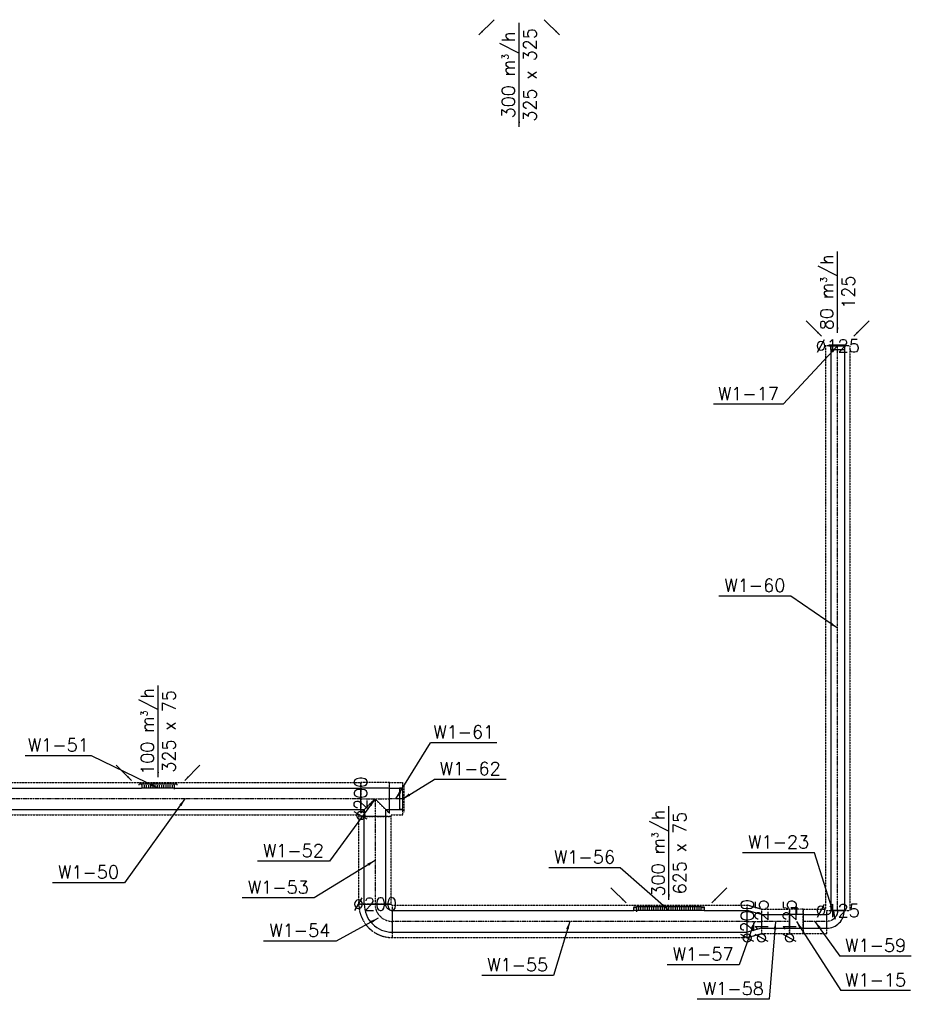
# Model space of a CAD drawing. Header units: millimetres. Extents: x -40063 to 512011, y 350190 to 687060.
# Tile 121 of 256: x 105900 to 114169, y 595982 to 605118. Entities that reach past the tile are written whole.
import ezdxf

# ---------------------------------------------------------------- set-up
doc = ezdxf.new("R2010")
doc.units = ezdxf.units.MM
doc.linetypes.add('DASHDOT', pattern=[1, 0.5, -0.25, 0, -0.25])
doc.linetypes.add('DASHED', pattern=[0.75, 0.5, -0.25])
doc.layers.get('0').update_dxf_attribs({"color": 8})
for name, color, linetype in [('FLUID-N1-120-ARRGR', 7, 'Continuous'), ('FLUID-W1', 7, 'Continuous'), ('FLUID-W1-120-ARRGR', 7, 'Continuous'), ('FLUID-W1-120-DIM', 7, 'Continuous'), ('FLUID-W1-120-NUM', 7, 'Continuous'), ('FLUID-W1-INS', 7, 'Continuous'), ('FLUID-W1-SYM', 7, 'Continuous')]:
    doc.layers.add(name, color=color, linetype=linetype)
doc.styles.add('FDBES', font='simplex.shx')
doc.dimstyles.new('FDBES', dxfattribs={"dimscale": 50, "dimtxt": 4, "dimasz": 2.5, "dimexe": 0.8, "dimexo": 2, "dimgap": 1, "dimtad": 1, "dimdsep": 46, "dimtxsty": 'FDBES', "dimcen": 2.5, "dimclrd": 4, "dimclre": 5, "dimadec": 0, "dimazin": 0, "dimtfac": 1, "dimtmove": 0, "dimatfit": 3, "dimfxl": 1, "dimarcsym": 0})

# ---------------------------------------------------------------- blocks, each defined once
blk = doc.blocks.new('*U16617')
at = {"color": 0, "linetype": 'ByBlock', "lineweight": -2}
for p, q in [((-81, 0, 7), (81, 0, 7)), ((79.4, 0), (-79.4, 0)), ((62.5, 0, -35), (-62.5, 0, -35)), ((62.5, 0, -35), (62.5, 0, 0)), ((81, 0), (79.4, 0)), ((81, 0, 0), (81, 0, 7)), ((-79.4, 0), (-81, 0)), ((-81, 0, 7), (-81, 0, 0)), ((-62.5, 0, 0), (-62.5, 0, -35))]:
    blk.add_line(p, q, dxfattribs=at)
at = {"color": 0, "linetype": 'ByBlock', "lineweight": -2, "extrusion": (0, -1, 0)}
blk.add_ellipse((0, 0, 7), major_axis=(-57.5, 0), ratio=0.052174, start_param=3.141593, end_param=4.712389, dxfattribs=at)
at = {"color": 0, "linetype": 'ByBlock', "lineweight": -2}
blk.add_open_spline([(0, 0, 10), (-0.9, 0, 10), (-2.6, 0, 10), (-5.2, 0, 10), (-7.7, 0, 10), (-10.3, 0, 10), (-12.8, 0, 9.9), (-15.3, 0, 9.9), (-17.8, 0, 9.9), (-20.2, 0, 9.8), (-22.6, 0, 9.8), (-24.9, 0, 9.7), (-27.2, 0, 9.6), (-29.5, 0, 9.6), (-31.7, 0, 9.5), (-33.8, 0, 9.4), (-35.8, 0, 9.3), (-37.8, 0, 9.3), (-39.7, 0, 9.2), (-41.5, 0, 9.1), (-43.3, 0, 9), (-44.9, 0, 8.9), (-46.5, 0, 8.8), (-48, 0, 8.7), (-49.3, 0, 8.5), (-50.6, 0, 8.4), (-51.8, 0, 8.3), (-52.8, 0, 8.2), (-53.8, 0, 8.1), (-54.7, 0, 7.9), (-55.4, 0, 7.8), (-56, 0, 7.7), (-56.5, 0, 7.6), (-57, 0, 7.4), (-57.2, 0, 7.3), (-57.4, 0, 7.2), (-57.5, 0, 7), (-57.5, 0, 7)], degree=3, knots=[0, 0, 0, 0, 2.58008, 5.154315, 7.718812, 10.267727, 12.795215, 15.298361, 17.769367, 20.20532, 22.601352, 24.951621, 27.251262, 29.496386, 31.68213, 33.804609, 35.859939, 37.842286, 39.748748, 41.576424, 43.319493, 44.977015, 46.543182, 48.017069, 49.39484, 50.673649, 51.851647, 52.925075, 53.894103, 54.75606, 55.509365, 56.152634, 56.686752, 57.112354, 57.429987, 57.649667, 57.796074, 57.796074, 57.796074, 57.796074], dxfattribs=at)
blk = doc.blocks.new('*U16616')
at = {"color": 1, "linetype": 'Continuous', "lineweight": -2}
for p, q in [((-2620, 62.5), (-2620, 0)), ((-2620, 0), (-2620, -62.5)), ((2620, 0), (2620, 62.5)), ((2620, -62.5), (2620, 0))]:
    blk.add_line(p, q, dxfattribs=at)
at = {"color": 0, "linetype": 'ByBlock', "lineweight": -2}
for p, q in [((2620, 62.5), (-2620, 62.5)), ((2620, -62.5), (-2620, -62.5))]:
    blk.add_line(p, q, dxfattribs=at)
at = {"layer": 'FLUID-W1-INS', "color": 1, "linetype": 'DASHED', "lineweight": -3}
for p, q in [((-2620, 100), (-2620, 62.5)), ((2620, 112.5), (-2607.6, 112.5)), ((2620, 62.5), (2620, 112.5)), ((-2620, -62.5), (-2620, -112.5)), ((2620, -112.5), (2620, -62.5)), ((2620, -112.5), (-2620, -112.5))]:
    blk.add_line(p, q, dxfattribs=at)
at = {"layer": 'FLUID-W1-SYM', "color": 1, "linetype": 'DASHDOT', "lineweight": -3}
blk.add_line((-2620, 0), (2620, 0), dxfattribs=at)
blk = doc.blocks.new('*U16615')
at = {"color": 1, "linetype": 'Continuous', "lineweight": -2}
for p, q in [((81.2, 81.2), (81.2, 80)), ((81.2, 80), (81.2, 24.9)), ((81.2, 18.8), (81.2, -42.5)), ((-81.2, -81.2), (-80, -81.2)), ((-80, -81.2), (42.5, -81.2)), ((42.5, -81.2), (43.8, -81.2)), ((81.2, -42.5), (81.2, -43.8))]:
    blk.add_line(p, q, dxfattribs=at)
at = {"color": 0, "linetype": 'ByBlock', "lineweight": -2}
blk.add_ellipse((81.2, -81.2), major_axis=(0, 162.5), ratio=1, start_param=0, end_param=1.570801, dxfattribs=at)
at = {"color": 0, "linetype": 'ByBlock', "lineweight": -2, "extrusion": (1.22464e-16, 7.8266e-22, -1)}
blk.add_ellipse((81.2, -81.2), major_axis=(-37.5, 0), ratio=1, start_param=0, end_param=1.570815, dxfattribs=at)
at = {"layer": 'FLUID-W1-SYM', "color": 1, "linetype": 'DASHDOT', "lineweight": -3, "extrusion": (1.22465e-16, 1.49976e-32, -1)}
blk.add_ellipse((81.2, -81.2), major_axis=(-100, 0), ratio=1, start_param=0, end_param=1.570796, dxfattribs=at)
blk = doc.blocks.new('*U16614')
at = {"color": 1, "linetype": 'Continuous', "lineweight": -2}
for p, q in [((-110, 62.5), (-110, 61.3)), ((110, 0), (110, 62.5)), ((-110, 0), (-110, -62.5)), ((110, -62.5), (110, 0))]:
    blk.add_line(p, q, dxfattribs=at)
at = {"color": 0, "linetype": 'ByBlock', "lineweight": -2}
for p, q in [((110, 62.5), (-110, 62.5)), ((110, -62.5), (-110, -62.5))]:
    blk.add_line(p, q, dxfattribs=at)
at = {"layer": 'FLUID-W1-INS', "color": 1, "linetype": 'DASHED', "lineweight": -3}
for p, q in [((-110, 112.5), (-110, 62.5)), ((110, 112.5), (-110, 112.5)), ((110, 62.5), (110, 112.5)), ((-110, 61.3), (-110, 0)), ((-110, -62.5), (-110, -100.1)), ((110, -112.5), (110, -62.5)), ((110, -112.5), (-97.5, -112.5))]:
    blk.add_line(p, q, dxfattribs=at)
at = {"layer": 'FLUID-W1-SYM', "color": 1, "linetype": 'DASHDOT', "lineweight": -3}
blk.add_line((-110, 0), (110, 0), dxfattribs=at)
blk = doc.blocks.new('*U16613')
at = {"color": 0, "linetype": 'ByBlock', "lineweight": -2}
for p, q in [((62.5, 0, -62.5), (-62.5, 0, -62.5)), ((-1.2, 0, 125), (51.8, 0, 125)), ((4, 0, 127.5), (4, 0, 62.5)), ((4, 0, 62.5), (62.5, 0, 62.5)), ((-62.5, 0, 62.5), (-4, 0, 62.5)), ((-10.1, 0, 125), (-1.2, 0, 125)), ((-4, 0, 127.5), (3.9, 0, 127.5)), ((-4, 0, 62.5), (-4, 0, 127.5)), ((4, 0, 112.5), (-4, 0, 112.5)), ((3.9, 0, 127.5), (4, 0, 127.5))]:
    blk.add_line(p, q, dxfattribs=at)
at = {"color": 1, "linetype": 'Continuous', "lineweight": -2}
for p, q in [((62.5, 0, 34.7), (62.5, 0, 12.2)), ((62.5, 0), (62.5, 0, -23.9)), ((62.5, 0, -29.6), (62.5, 0, -34.7))]:
    blk.add_line(p, q, dxfattribs=at)
at = {"layer": 'FLUID-W1-INS', "color": 1, "linetype": 'DASHED', "lineweight": -3}
for p, q in [((62.5, 0, -112.5), (-62.5, 0, -112.5)), ((4, 0, 112.5), (31.2, 0, 112.5)), ((31.2, 0, 112.5), (62.5, 0, 112.5)), ((62.5, 0, 112.5), (62.5, 0, 34.7)), ((62.5, 0, 12.2), (62.5, 0)), ((62.5, 0, -23.9), (62.5, 0, -29.6)), ((62.5, 0, -34.7), (62.5, 0, -112.5)), ((-62.5, 0, 112.5), (-31.3, 0, 112.5)), ((-62.5, 0, -112.5), (-62.5, 0, 112.5)), ((-31.3, 0, 112.5), (-4, 0, 112.5))]:
    blk.add_line(p, q, dxfattribs=at)
blk = doc.blocks.new('*U16612')
at = {"color": 0, "linetype": 'ByBlock', "lineweight": -2}
for p, q in [((130, 62.5), (-130, 62.5)), ((130, -62.5), (-130, -62.5))]:
    blk.add_line(p, q, dxfattribs=at)
at = {"color": 1, "linetype": 'Continuous', "lineweight": -2}
for p, q in [((-130, -62.5), (-130, 0)), ((130, 62.5), (130, 0)), ((130, 0), (130, -62.5))]:
    blk.add_line(p, q, dxfattribs=at)
at = {"layer": 'FLUID-W1-INS', "color": 1, "linetype": 'DASHED', "lineweight": -3}
for p, q in [((-130, 0), (-130, 112.5)), ((130, 112.5), (-130, 112.5)), ((130, 112.5), (130, 112.5)), ((130, 93.5), (130, 62.5)), ((-130, -112.5), (-130, -62.5)), ((130, -62.5), (130, -93.5)), ((130, -112.5), (-130, -112.5)), ((130, -112.5), (130, -112.5))]:
    blk.add_line(p, q, dxfattribs=at)
at = {"layer": 'FLUID-W1-SYM', "color": 1, "linetype": 'DASHDOT', "lineweight": -3}
blk.add_line((-130, 0), (130, 0), dxfattribs=at)
blk = doc.blocks.new('*U16611')
at = {"color": 1, "linetype": 'Continuous', "lineweight": -2}
for p, q in [((-66.5, 0, -18.7), (-66.5, 0, 9.4)), ((-66.5, 0, -100), (-66.5, 0, -99.8)), ((66.5, 0, -62.4), (66.5, 0, -62.5)), ((66.5, 0, 62.5), (66.5, 0, 62.4)), ((66.5, 0, 62.5), (66.5, 0, 62.5)), ((-66.5, 0, 100), (-66.5, 0, 100)), ((-66.5, 0, 99.8), (-66.5, 0, 99.9)), ((-66.5, 0, 99.9), (-66.5, 0, 100)), ((-66.5, 0, 100), (-66.5, 0, 100))]:
    blk.add_line(p, q, dxfattribs=at)
at = {"color": 0, "linetype": 'ByBlock', "lineweight": -2}
for p, q in [((66.5, 0, 62.5), (-66.5, 0, 100)), ((66.5, 0, -62.5), (-66.5, 0, -100))]:
    blk.add_line(p, q, dxfattribs=at)
at = {"layer": 'FLUID-W1-INS', "color": 1, "linetype": 'DASHED', "lineweight": -3}
for p, q in [((-66.5, 0, -150), (-66.5, 0, -149.6)), ((-66.5, 0, -149.6), (-66.5, 0, -100)), ((-66.5, 0, -99.8), (-66.5, 0, -18.7)), ((-66.5, 0, 9.4), (-66.5, 0, 99.8)), ((66.5, 0, 112.5), (-66.5, 0, 150)), ((-66.5, 0, -150), (66.5, 0, -112.5)), ((66.5, 0, 112.5), (66.5, 0, 112.2)), ((66.5, 0, -112.2), (66.5, 0, -112.5)), ((66.5, 0, 112.2), (66.5, 0, 62.5)), ((66.5, 0, 62.4), (66.5, 0, -62.4)), ((66.5, 0, -62.5), (66.5, 0, -112.2)), ((-66.5, 0, 149.6), (-66.5, 0, 149.9)), ((-66.5, 0, 100), (-66.5, 0, 149.6))]:
    blk.add_line(p, q, dxfattribs=at)
at = {"layer": 'FLUID-W1-SYM', "color": 1, "linetype": 'DASHDOT', "lineweight": -3}
for q in [(66.5, 0), (-66.5, 0)]:
    blk.add_line((-66.5, 0), q, dxfattribs=at)
blk = doc.blocks.new('*U16610')
at = {"color": 1, "linetype": 'Continuous', "lineweight": -2}
for p, q in [((-1646, 97.3), (-1646, 100)), ((1646, 100), (1646, 0)), ((1646, 0), (1646, -100)), ((-1646, -99.8), (-1646, -97.3)), ((-1646, -100), (-1646, -99.8))]:
    blk.add_line(p, q, dxfattribs=at)
at = {"color": 0, "linetype": 'ByBlock', "lineweight": -2}
for p, q in [((-1246, 100), (-1646, 100)), ((1646, 100), (-594, 100)), ((1646, -100), (-1646, -100))]:
    blk.add_line(p, q, dxfattribs=at)
at = {"layer": 'FLUID-W1-INS', "color": 1, "linetype": 'DASHED', "lineweight": -3}
for p, q in [((-1646, 100), (-1646, 150)), ((1646, 150), (-1646, 150)), ((-1646, 0), (-1646, 97.3)), ((1646, 150), (1646, 100)), ((-1646, -97.3), (-1646, 0)), ((-1646, -150), (-1646, -100)), ((1646, -150), (-1646, -150)), ((1646, -100), (1646, -150))]:
    blk.add_line(p, q, dxfattribs=at)
at = {"layer": 'FLUID-W1-SYM', "color": 1, "linetype": 'DASHDOT', "lineweight": -3}
blk.add_line((-1646, 0), (1646, 0), dxfattribs=at)
blk = doc.blocks.new('*U16609')
at = {"color": 1, "linetype": 'Continuous', "lineweight": -2}
for p, q in [((130, 128.1), (130, 130)), ((130, -70), (130, -68.1))]:
    blk.add_line(p, q, dxfattribs=at)
at = {"color": 0, "linetype": 'ByBlock', "lineweight": -2, "extrusion": (3.19524e-23, 8.31245e-30, -1)}
blk.add_ellipse((130, -130), major_axis=(-260, 0), ratio=1, start_param=0, end_param=1.570797, dxfattribs=at)
at = {"color": 0, "linetype": 'ByBlock', "lineweight": -2}
blk.add_ellipse((130, -130), major_axis=(0, 60), ratio=1, start_param=0, end_param=1.570798, dxfattribs=at)
at = {"layer": 'FLUID-W1-INS', "color": 1, "linetype": 'DASHED', "lineweight": -3}
for p, q in [((130, 130), (130, 180)), ((130, -68.1), (130, 128.1)), ((130, -120), (130, -70)), ((120, -130), (-180, -130))]:
    blk.add_line(p, q, dxfattribs=at)
at = {"layer": 'FLUID-W1-INS', "color": 1, "linetype": 'DASHED', "lineweight": -3, "extrusion": (5.00995e-23, 2.05361e-29, -1)}
blk.add_ellipse((130, -130), major_axis=(-310, 0), ratio=1, start_param=0, end_param=1.570797, dxfattribs=at)
at = {"layer": 'FLUID-W1-INS', "color": 1, "linetype": 'DASHED', "lineweight": -3}
blk.add_ellipse((130, -130), major_axis=(0, 10), ratio=1, start_param=0, end_param=1.570811, dxfattribs=at)
at = {"layer": 'FLUID-W1-SYM', "color": 1, "linetype": 'DASHDOT', "lineweight": -3, "extrusion": (8.91048e-29, 6.48432e-41, -1)}
blk.add_ellipse((130, -130), major_axis=(-160, 0), ratio=1, start_param=0, end_param=1.570796, dxfattribs=at)
blk = doc.blocks.new('*U15457')
at = {"color": 1, "linetype": 'Continuous', "lineweight": -2}
for p, q in [((-406, 100), (-406, 0)), ((406, 0), (406, 100)), ((-406, 0), (-406, -100)), ((406, -100), (406, 0))]:
    blk.add_line(p, q, dxfattribs=at)
at = {"color": 0, "linetype": 'ByBlock', "lineweight": -2}
for p, q in [((406, 100), (-406, 100)), ((406, -100), (-406, -100))]:
    blk.add_line(p, q, dxfattribs=at)
at = {"layer": 'FLUID-W1-INS', "color": 1, "linetype": 'DASHED', "lineweight": -3}
for p, q in [((-406, 150), (-406, 100)), ((406, 150), (-406, 150)), ((406, 100), (406, 150)), ((-406, -100), (-406, -150)), ((406, -150), (-406, -150)), ((406, -150), (406, -100))]:
    blk.add_line(p, q, dxfattribs=at)
at = {"layer": 'FLUID-W1-SYM', "color": 1, "linetype": 'DASHDOT', "lineweight": -3}
blk.add_line((-406, 0), (406, 0), dxfattribs=at)
blk = doc.blocks.new('*U16608')
at = {"color": 0, "linetype": 'ByBlock', "lineweight": -2}
for p, q in [((-326, 0), (-326, -28)), ((-300, 0), (-326, 0)), ((-305, 4.2), (-294, 5.1)), ((-305, 0), (-305, 4.2)), ((-300, -28), (-300, 0)), ((300, 0), (-300, 0)), ((-280, 0), (-280, -28)), ((-260, 0), (-260, -28)), ((-240, 0), (-240, -28)), ((-220, 0), (-220, -28)), ((-200, 0), (-200, -28)), ((-180, 0), (-180, -28)), ((-160, 0), (-160, -28)), ((-140, 0), (-140, -28)), ((-120, 0), (-120, -28)), ((-100, 0), (-100, -28)), ((-80, 0), (-80, -28)), ((-60, 0), (-60, -28)), ((-40, 0), (-40, -28)), ((-20, 0), (-20, -28)), ((0, 0), (0, -28)), ((20, 0), (20, -28)), ((40, 0), (40, -28)), ((60, 0), (60, -28)), ((80, 0), (80, -28)), ((100, 0), (100, -28)), ((120, 0), (120, -28)), ((140, 0), (140, -28)), ((160, 0), (160, -28)), ((180, 0), (180, -28)), ((200, 0), (200, -28)), ((220, 0), (220, -28)), ((240, 0), (240, -28)), ((260, 0), (260, -28)), ((280, 0), (280, -28)), ((300, 0), (300, -28)), ((326, 0), (300, 0)), ((326, -28), (326, 0)), ((-326, -28), (-300, -28)), ((-326, -36.5), (-326, -28)), ((-326, -36.5), (-300, -36.5)), ((-300, -34.5), (-300, -28)), ((-300, -36.5), (-300, -34.5)), ((300, -34.5), (-300, -34.5)), ((300, -28), (326, -28)), ((300, -34.5), (300, -28)), ((300, -36.5), (300, -34.5)), ((300, -36.5), (326, -36.5)), ((326, -36.5), (326, -28))]:
    blk.add_line(p, q, dxfattribs=at)
blk = doc.blocks.new('*U16607')
at = {"color": 1, "linetype": 'Continuous', "lineweight": -2}
for p, q in [((-1630.5, 0), (-1630.5, 100)), ((1630.5, 100), (1630.5, 0)), ((-1630.5, -100), (-1630.5, 0)), ((1630.5, 0), (1630.5, -100))]:
    blk.add_line(p, q, dxfattribs=at)
at = {"color": 0, "linetype": 'ByBlock', "lineweight": -2}
for p, q in [((94.2, 100), (-1630.5, 100)), ((1630.2, 100), (404.2, 100)), ((1630.2, -100), (-1630.5, -100))]:
    blk.add_line(p, q, dxfattribs=at)
at = {"layer": 'FLUID-W1-INS', "color": 1, "linetype": 'DASHED', "lineweight": -3}
for p, q in [((-1630.5, 100), (-1630.5, 150)), ((1630.2, 150), (-1630.5, 150)), ((1630.5, 150), (1630.5, 100)), ((-1630.5, -132.2), (-1630.5, -100)), ((1630.2, -150), (-1612.8, -150)), ((1630.5, -100), (1630.5, -150))]:
    blk.add_line(p, q, dxfattribs=at)
at = {"layer": 'FLUID-W1-SYM', "color": 1, "linetype": 'DASHDOT', "lineweight": -3}
for q in [(1630.5, 0), (-1612.8, 0)]:
    blk.add_line((-1630.5, 0), q, dxfattribs=at)
blk = doc.blocks.new('*U16606')
at = {"color": 0, "linetype": 'ByBlock', "lineweight": -2}
for p, q in [((-144.5, 5), (-155, 4.2)), ((-155, 4.2), (-155, 0)), ((-155, 0), (155, 0)), ((-150, -28), (-150, 0)), ((-130, -28), (-130, 0)), ((-110, -28), (-110, 0)), ((-90, -28), (-90, 0)), ((-70, -28), (-70, 0)), ((-50, -28), (-50, 0)), ((-30, -28), (-30, 0)), ((-10, -28), (-10, 0)), ((10, -28), (10, 0)), ((30, -28), (30, 0)), ((50, -28), (50, 0)), ((70, -28), (70, 0)), ((90, -28), (90, 0)), ((110, -28), (110, 0)), ((130, -28), (130, 0)), ((150, -28), (150, 0)), ((-176, -28), (-176, -36.5)), ((-176, -36.5), (-150, -36.5)), ((-150, -28), (-150, -34.5)), ((-150, -34.5), (-150, -36.5)), ((-150, -34.5), (150, -34.5)), ((150, -28), (150, -34.5)), ((150, -34.5), (150, -36.5)), ((150, -36.5), (176, -36.5)), ((176, -28), (176, -36.5))]:
    blk.add_line(p, q, dxfattribs=at)
blk = doc.blocks.new('*U16558')
at = {"color": 0, "linetype": 'ByBlock', "lineweight": -2}
for p, q in [((-132.5, 100), (-100, 100)), ((-100, 100), (-100, 165)), ((100, 165), (100, 100)), ((100, 100), (132.5, 100)), ((132.5, -100), (-132.5, -100))]:
    blk.add_line(p, q, dxfattribs=at)
at = {"layer": 'FLUID-W1-INS', "color": 1, "linetype": 'DASHED', "lineweight": -3}
for p, q in [((-150, 150), (-150, 165)), ((-150, 165), (150, 165)), ((-132.5, -150), (-132.5, 132.5)), ((0, 0), (-132.5, 132.5)), ((132.5, 132.5), (0, 0)), ((132.5, 132.5), (132.5, -150)), ((150, 165), (150, 150)), ((132.5, -150), (-132.5, -150))]:
    blk.add_line(p, q, dxfattribs=at)
at = {"layer": 'FLUID-W1-SYM', "color": 1, "linetype": 'DASHDOT', "lineweight": -3}
for p, q in [((0, 0), (0, 165)), ((-132.5, 0), (132.5, 0)), ((-132.5, 0), (-132.2, 0)), ((132.2, 0), (132.5, 0))]:
    blk.add_line(p, q, dxfattribs=at)
blk = doc.blocks.new('*U16557')
at = {"color": 1, "linetype": 'Continuous', "lineweight": -2}
for p, q in [((-62, 0), (-62, 100)), ((62, 100), (62, 0)), ((-62, -100), (-62, 0)), ((62, 0), (62, -100))]:
    blk.add_line(p, q, dxfattribs=at)
at = {"color": 0, "linetype": 'ByBlock', "lineweight": -2}
for p, q in [((62, 100), (-62, 100)), ((62, -100), (-62, -100))]:
    blk.add_line(p, q, dxfattribs=at)
at = {"layer": 'FLUID-W1-INS', "color": 1, "linetype": 'DASHED', "lineweight": -3}
for p, q in [((-62, 100), (-62, 150)), ((62, 150), (-62, 150)), ((62, 150), (62, 100)), ((-62, -150), (-62, -100)), ((44.2, -150), (-62, -150)), ((62, -100), (62, -132.2))]:
    blk.add_line(p, q, dxfattribs=at)
at = {"layer": 'FLUID-W1-SYM', "color": 1, "linetype": 'DASHDOT', "lineweight": -3}
for p in [(-62, 0), (44.2, 0)]:
    blk.add_line(p, (62, 0), dxfattribs=at)
blk = doc.blocks.new('*U16556')
at = {"color": 1, "linetype": 'Continuous', "lineweight": -2}
for p, q in [((-30, 100), (-30, 98.1)), ((-30, 98.1), (-30, 0)), ((-30, 0), (-30, -98.1)), ((-30, -98.1), (-30, -100))]:
    blk.add_line(p, q, dxfattribs=at)
at = {"color": 0, "linetype": 'ByBlock', "lineweight": -2}
for p, q in [((0, 100), (-30, 100)), ((0, -100), (-30, -100))]:
    blk.add_line(p, q, dxfattribs=at)
at = {"layer": 'FLUID-W1-INS', "color": 1, "linetype": 'DASHED', "lineweight": -3}
for p, q in [((15, 125), (0, 125)), ((15, 0), (15, 125)), ((15, -125), (15, 0)), ((15, -125), (0, -125))]:
    blk.add_line(p, q, dxfattribs=at)
blk = doc.blocks.new('*U15772')
at = {"color": 7, "insert": (0, 377.1), "char_height": 120, "attachment_point": 5, "rotation": 90, "style": 'FDBES'}
blk.add_mtext('80 m{\\A2;\\H0.5x;3}/h\\P125', dxfattribs=at)
at = {"color": 7}
blk.add_leader([(0, 0), (0, 754.3)], dimstyle='FDBES', override={"dimscale": 20, "dimclrd": 7}, dxfattribs=at)
blk = doc.blocks.new('*U15773')
at = {"color": 7}
blk.add_leader([(0, 0), (-141.4, 141.4)], dimstyle='FDBES', override={"dimscale": 20, "dimclrd": 7}, dxfattribs=at)
blk = doc.blocks.new('*U15774')
at = {"color": 7}
blk.add_leader([(0, 0), (141.4, 141.4)], dimstyle='FDBES', override={"dimscale": 20, "dimclrd": 7}, dxfattribs=at)
blk = doc.blocks.new('*U15787')
at = {"color": 7, "insert": (0, -434.3), "char_height": 120, "attachment_point": 5, "rotation": 270, "style": 'FDBES'}
blk.add_mtext('300 m{\\A2;\\H0.5x;3}/h\\P625 x 75', dxfattribs=at)
at = {"color": 7}
blk.add_leader([(0, 0), (0, -868.6)], dimstyle='FDBES', override={"dimscale": 20, "dimclrd": 7}, dxfattribs=at)
blk = doc.blocks.new('*U15788')
at = {"color": 7}
blk.add_leader([(0, 0), (141.4, -141.4)], dimstyle='FDBES', override={"dimscale": 20, "dimclrd": 7}, dxfattribs=at)
blk = doc.blocks.new('*U15789')
at = {"color": 7}
blk.add_leader([(0, 0), (-141.4, -141.4)], dimstyle='FDBES', override={"dimscale": 20, "dimclrd": 7}, dxfattribs=at)
blk = doc.blocks.new('*U15799')
at = {"color": 7, "insert": (0, -425.7), "char_height": 120, "attachment_point": 5, "rotation": 270, "style": 'FDBES'}
blk.add_mtext('100 m{\\A2;\\H0.5x;3}/h\\P325 x 75', dxfattribs=at)
at = {"color": 7}
blk.add_leader([(0, 0), (0, -851.4)], dimstyle='FDBES', override={"dimscale": 20, "dimclrd": 7}, dxfattribs=at)
blk = doc.blocks.new('*U15800')
at = {"color": 7}
blk.add_leader([(0, 0), (141.4, -141.4)], dimstyle='FDBES', override={"dimscale": 20, "dimclrd": 7}, dxfattribs=at)
blk = doc.blocks.new('*U15801')
at = {"color": 7}
blk.add_leader([(0, 0), (-141.4, -141.4)], dimstyle='FDBES', override={"dimscale": 20, "dimclrd": 7}, dxfattribs=at)
blk = doc.blocks.new('*U15902')
at = {"color": 7, "insert": (0, -482.9), "char_height": 120, "attachment_point": 5, "rotation": 90, "style": 'FDBES'}
blk.add_mtext('300 m{\\A2;\\H0.5x;3}/h\\P325 x 325', dxfattribs=at)
at = {"color": 7}
blk.add_leader([(0, -965.7), (0, 0)], dimstyle='FDBES', override={"dimscale": 20, "dimclrd": 7}, dxfattribs=at)
blk = doc.blocks.new('*U15903')
at = {"color": 7}
blk.add_leader([(141.4, -141.4), (0, 0)], dimstyle='FDBES', override={"dimscale": 20, "dimclrd": 7}, dxfattribs=at)
blk = doc.blocks.new('*U15904')
at = {"color": 7}
blk.add_leader([(-141.4, -141.4), (0, 0)], dimstyle='FDBES', override={"dimscale": 20, "dimclrd": 7}, dxfattribs=at)
blk = doc.blocks.new('*U16234')
at = {"color": 7}
blk.add_line((-560.8, -779.9), (-1228.3, -779.9), dxfattribs=at)
at = {"color": 7, "insert": (-894.5, -779.9), "char_height": 120, "attachment_point": 5, "style": 'FDBES'}
blk.add_mtext('W1-50\\P ', dxfattribs=at)
at = {"color": 7}
blk.add_leader([(0, 0), (-560.8, -779.9)], dimstyle='FDBES', override={"dimscale": 30, "dimclrd": 7, "dimclre": 7}, dxfattribs=at)
blk = doc.blocks.new('*U16235')
at = {"color": 7}
blk.add_line((-617.3, 300.1), (-1233.3, 300.1), dxfattribs=at)
at = {"color": 7, "insert": (-925.3, 300.1), "char_height": 120, "attachment_point": 5, "style": 'FDBES'}
blk.add_mtext('W1-51\\P ', dxfattribs=at)
at = {"color": 7}
blk.add_leader([(0, 0), (-617.3, 300.1)], dimstyle='FDBES', override={"dimscale": 30, "dimclrd": 7, "dimclre": 7}, dxfattribs=at)
blk = doc.blocks.new('*U16236')
at = {"color": 7}
blk.add_line((-423.6, -579.9), (-1091, -579.9), dxfattribs=at)
at = {"color": 7, "insert": (-757.3, -579.9), "char_height": 120, "attachment_point": 5, "style": 'FDBES'}
blk.add_mtext('W1-52\\P ', dxfattribs=at)
at = {"color": 7}
blk.add_leader([(0, 0), (-423.6, -579.9)], dimstyle='FDBES', override={"dimscale": 30, "dimclrd": 7, "dimclre": 7}, dxfattribs=at)
blk = doc.blocks.new('*U16237')
at = {"color": 7}
blk.add_line((-563.6, -348.8), (-1231, -348.8), dxfattribs=at)
at = {"color": 7, "insert": (-897.3, -348.8), "char_height": 120, "attachment_point": 5, "style": 'FDBES'}
blk.add_mtext('W1-53\\P ', dxfattribs=at)
at = {"color": 7}
blk.add_leader([(0, 0), (-563.6, -348.8)], dimstyle='FDBES', override={"dimscale": 30, "dimclrd": 7, "dimclre": 7}, dxfattribs=at)
blk = doc.blocks.new('*U16238')
at = {"color": 7}
blk.add_line((-390.7, -212.7), (-1063.9, -212.7), dxfattribs=at)
at = {"color": 7, "insert": (-727.3, -212.7), "char_height": 120, "attachment_point": 5, "style": 'FDBES'}
blk.add_mtext('W1-54\\P ', dxfattribs=at)
at = {"color": 7}
blk.add_leader([(0, 0), (-390.7, -212.7)], dimstyle='FDBES', override={"dimscale": 30, "dimclrd": 7, "dimclre": 7}, dxfattribs=at)
blk = doc.blocks.new('*U16239')
at = {"color": 7}
blk.add_line((-149.6, -502.7), (-817, -502.7), dxfattribs=at)
at = {"color": 7, "insert": (-483.3, -502.7), "char_height": 120, "attachment_point": 5, "style": 'FDBES'}
blk.add_mtext('W1-55\\P ', dxfattribs=at)
at = {"color": 7}
blk.add_leader([(0, 0), (-149.6, -502.7)], dimstyle='FDBES', override={"dimscale": 30, "dimclrd": 7, "dimclre": 7}, dxfattribs=at)
blk = doc.blocks.new('*U16240')
at = {"color": 7}
blk.add_line((-452.4, 397.3), (-1114.1, 397.3), dxfattribs=at)
at = {"color": 7, "insert": (-783.3, 397.3), "char_height": 120, "attachment_point": 5, "style": 'FDBES'}
blk.add_mtext('W1-56\\P ', dxfattribs=at)
at = {"color": 7}
blk.add_leader([(0, 0), (-452.4, 397.3)], dimstyle='FDBES', override={"dimscale": 30, "dimclrd": 7, "dimclre": 7}, dxfattribs=at)
blk = doc.blocks.new('*U16241')
at = {"color": 7}
blk.add_line((-142, -402.7), (-809.5, -402.7), dxfattribs=at)
at = {"color": 7, "insert": (-475.8, -402.7), "char_height": 120, "attachment_point": 5, "style": 'FDBES'}
blk.add_mtext('W1-57\\P ', dxfattribs=at)
at = {"color": 7}
blk.add_leader([(0, 0), (-142, -402.7)], dimstyle='FDBES', override={"dimscale": 30, "dimclrd": 7, "dimclre": 7}, dxfattribs=at)
blk = doc.blocks.new('*U16242')
at = {"color": 7}
blk.add_line((-58.5, -722.7), (-726, -722.7), dxfattribs=at)
at = {"color": 7, "insert": (-392.3, -722.7), "char_height": 120, "attachment_point": 5, "style": 'FDBES'}
blk.add_mtext('W1-58\\P ', dxfattribs=at)
at = {"color": 7}
blk.add_leader([(0, 0), (-58.5, -722.7)], dimstyle='FDBES', override={"dimscale": 30, "dimclrd": 7, "dimclre": 7}, dxfattribs=at)
blk = doc.blocks.new('*U16243')
at = {"color": 7}
blk.add_line((1057.5, -642.7), (413, -642.7), dxfattribs=at)
at = {"color": 7, "insert": (735.2, -642.7), "char_height": 120, "attachment_point": 5, "style": 'FDBES'}
blk.add_mtext('W1-15\\P ', dxfattribs=at)
at = {"color": 7}
blk.add_leader([(0, 0), (413, -642.7)], dimstyle='FDBES', override={"dimscale": 30, "dimclrd": 7, "dimclre": 7}, dxfattribs=at)
blk = doc.blocks.new('*U16244')
at = {"color": 7}
blk.add_line((893.6, -322.7), (231.9, -322.7), dxfattribs=at)
at = {"color": 7, "insert": (562.7, -322.7), "char_height": 120, "attachment_point": 5, "style": 'FDBES'}
blk.add_mtext('W1-59\\P ', dxfattribs=at)
at = {"color": 7}
blk.add_leader([(0, 0), (231.9, -322.7)], dimstyle='FDBES', override={"dimscale": 30, "dimclrd": 7, "dimclre": 7}, dxfattribs=at)
blk = doc.blocks.new('*U16245')
at = {"color": 7}
blk.add_line((-194.8, 618.5), (-862.2, 618.5), dxfattribs=at)
at = {"color": 7, "insert": (-528.5, 618.5), "char_height": 120, "attachment_point": 5, "style": 'FDBES'}
blk.add_mtext('W1-23\\P ', dxfattribs=at)
at = {"color": 7}
blk.add_leader([(0, 0), (-194.8, 618.5)], dimstyle='FDBES', override={"dimscale": 30, "dimclrd": 7, "dimclre": 7}, dxfattribs=at)
blk = doc.blocks.new('*U16246')
at = {"color": 7}
blk.add_line((-433.5, 297.2), (-1101, 297.2), dxfattribs=at)
at = {"color": 7, "insert": (-767.3, 297.2), "char_height": 120, "attachment_point": 5, "style": 'FDBES'}
blk.add_mtext('W1-60\\P ', dxfattribs=at)
at = {"color": 7}
blk.add_leader([(0, 0), (-433.5, 297.2)], dimstyle='FDBES', override={"dimscale": 30, "dimclrd": 7, "dimclre": 7}, dxfattribs=at)
blk = doc.blocks.new('*U16247')
at = {"color": 7}
blk.add_line((-505, -542.9), (-1149.5, -542.9), dxfattribs=at)
at = {"color": 7, "insert": (-827.3, -542.9), "char_height": 120, "attachment_point": 5, "style": 'FDBES'}
blk.add_mtext('W1-17\\P ', dxfattribs=at)
at = {"color": 7}
blk.add_leader([(0, 0), (-505, -542.9)], dimstyle='FDBES', override={"dimscale": 30, "dimclrd": 7, "dimclre": 7}, dxfattribs=at)
blk = doc.blocks.new('*U16248')
at = {"color": 7}
blk.add_line((936.5, 520.1), (320.5, 520.1), dxfattribs=at)
at = {"color": 7, "insert": (628.5, 520.1), "char_height": 120, "attachment_point": 5, "style": 'FDBES'}
blk.add_mtext('W1-61\\P ', dxfattribs=at)
at = {"color": 7}
blk.add_leader([(0, 0), (320.5, 520.1)], dimstyle='FDBES', override={"dimscale": 30, "dimclrd": 7, "dimclre": 7}, dxfattribs=at)
blk = doc.blocks.new('*U16249')
at = {"color": 7}
blk.add_line((960.2, 180.1), (292.7, 180.1), dxfattribs=at)
at = {"color": 7, "insert": (626.5, 180.1), "char_height": 120, "attachment_point": 5, "style": 'FDBES'}
blk.add_mtext('W1-62\\P ', dxfattribs=at)
at = {"color": 7}
blk.add_leader([(0, 0), (292.7, 180.1)], dimstyle='FDBES', override={"dimscale": 30, "dimclrd": 7, "dimclre": 7}, dxfattribs=at)

msp = doc.modelspace()

# ---------------------------------------------------------------- block references
at = {"layer": 'FLUID-N1-120-ARRGR', "rotation": 360}
for name, p in [('*U15904', (110299.07592, 605117.53429, 47)), ('*U15903', (110765.49728, 605117.53429, 47)), ('*U15902', (110532.2866, 605088.24497, 47))]:
    msp.add_blockref(name, p, dxfattribs=at)
at = {"layer": 'FLUID-W1', "color": 1, "linetype": 'Continuous', "extrusion": (0, 1, 6.12323e-17), "rotation": 360}
msp.add_blockref('*U16617', (-113485.50264, 109.5, 602091.78117), dxfattribs=at)
at = {"layer": 'FLUID-W1', "color": 1, "linetype": 'Continuous'}
for name, p, rotation in [('*U16616', (113485.50264, 599471.72688, 109.5), 90), ('*U16606', (107183.54904, 597988.83252, 72), 180), ('*U15457', (109195.54904, 597317.70797, 72), 270), ('*U16614', (113275.50264, 596751.64416, 109.5), 180.0148111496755), ('*U16615', (113466.75264, 596770.4226, 109.5), 180)]:
    msp.add_blockref(name, p, dxfattribs=dict(at, rotation=rotation))
at = {"layer": 'FLUID-W1', "color": 1, "linetype": 'Continuous', "extrusion": (-1.22465e-16, 0, -1)}
for name, p in [('*U16607', (-107432.79904, 597888.83252, -72)), ('*U16557', (-109389.79904, 597888.83252, -72)), ('*U16610', (-111001.52584, 596751.58341, -72))]:
    msp.add_blockref(name, p, dxfattribs=at)
at = {"layer": 'FLUID-W1', "color": 1, "linetype": 'Continuous', "extrusion": (0, 1.22465e-16, -1), "rotation": 180}
msp.add_blockref('*U16558', (-109195.54904, 597888.83252, -72), dxfattribs=at)
at = {"layer": 'FLUID-W1', "color": 1, "linetype": 'Continuous'}
msp.add_blockref('*U16556', (109451.79904, 597888.83252, 72), dxfattribs=at)
at = {"layer": 'FLUID-W1', "color": 1, "linetype": 'Continuous', "extrusion": (0, -1.22465e-16, -1), "rotation": 180}
msp.add_blockref('*U16609', (-109225.54904, 596781.58341, -72), dxfattribs=at)
at = {"layer": 'FLUID-W1', "color": 1, "linetype": 'Continuous', "extrusion": (0, 1, -1.83697e-16), "rotation": 180}
msp.add_blockref('*U16611', (-112714.00265, 72, 596751.58341), dxfattribs=at)
at = {"layer": 'FLUID-W1', "color": 1, "linetype": 'Continuous', "extrusion": (-3.67394e-16, 9.95799e-17, -1), "rotation": 180}
msp.add_blockref('*U16608', (-111921.52584, 596851.58341, -72), dxfattribs=at)
at = {"layer": 'FLUID-W1', "color": 1, "linetype": 'Continuous', "extrusion": (-1.22465e-16, 0, -1), "rotation": 360}
msp.add_blockref('*U16612', (-112910.50265, 596751.58341, -109.5), dxfattribs=at)
at = {"layer": 'FLUID-W1', "color": 1, "linetype": 'Continuous', "extrusion": (-0.000258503, 1, 6.12323e-17), "rotation": 360}
msp.add_blockref('*U16613', (-113257.26114, 109.5, 596722.34213), dxfattribs=at)
at = {"layer": 'FLUID-W1-120-ARRGR'}
for name, p, rotation in [('*U15772', (113485.50264, 602211.78117, 109.5), 360), ('*U15773', (113334.79196, 602182.49184, 109.5), 360), ('*U15774', (113636.21332, 602182.49184, 109.5), 360), ('*U15799', (107183.54904, 598088.83252, 97), 180), ('*U15800', (106936.83836, 598059.5432, 97), 180), ('*U15801', (107430.25972, 598059.5432, 97), 180), ('*U15787', (111921.52584, 596951.58341, 47), 180), ('*U15788', (111524.81517, 596922.29409, 47), 180), ('*U15789', (112318.23652, 596922.29409, 47), 180)]:
    msp.add_blockref(name, p, dxfattribs=dict(at, rotation=rotation))
at = {"layer": 'FLUID-W1-120-NUM', "linetype": 'ByBlock'}
for name, p in [('*U16247', (113485.50264, 602091.78117, 109.5)), ('*U16246', (113485.50264, 599471.72688, 109.5)), ('*U16248', (109389.79904, 597888.83252, 72)), ('*U16235', (107183.54904, 597988.83252, 72)), ('*U16249', (109451.79904, 597888.83252, 72)), ('*U16234', (107432.79904, 597888.83252, 72)), ('*U16236', (109195.54904, 597888.83252, 72)), ('*U16245', (113466.75264, 596770.4226, 109.5)), ('*U16237', (109195.54904, 597317.70797, 72)), ('*U16240', (111921.52584, 596851.58341, 72)), ('*U16238', (109225.54904, 596781.58341, 72)), ('*U16239', (111001.52584, 596751.58341, 72)), ('*U16241', (112714.00265, 596751.58341, 72)), ('*U16242', (112910.50265, 596751.58341, 109.5)), ('*U16243', (113103.00265, 596751.59957, 109.5)), ('*U16244', (113275.50264, 596751.64416, 109.5))]:
    msp.add_blockref(name, p, dxfattribs=at)

# ---------------------------------------------------------------- texts
at = {"layer": 'FLUID-W1-120-DIM', "color": 7, "char_height": 120, "attachment_point": 5, "style": 'FDBES'}
for s, insert in [('∅125\\P', (113485.50264, 602091.72688, 109.5)), ('∅200\\P', (109195.54904, 596911.70797, 72)), ('∅125\\P', (113485.50264, 596851.6726, 109.5))]:
    msp.add_mtext(s, dxfattribs=dict(at, insert=insert))
at = {"layer": 'FLUID-W1-120-DIM', "color": 7, "char_height": 120, "attachment_point": 5, "rotation": 90, "style": 'FDBES'}
for s, insert in [('∅200\\P', (109063.29904, 597888.83252, 72)), ('∅200\\P', (112647.52584, 596751.58341, 72)), ('∅125\\P', (112780.50265, 596751.58341, 109.5)), ('∅125\\P', (113040.50265, 596751.58341, 109.5))]:
    msp.add_mtext(s, dxfattribs=dict(at, insert=insert))

doc.saveas('drawing.dxf')
